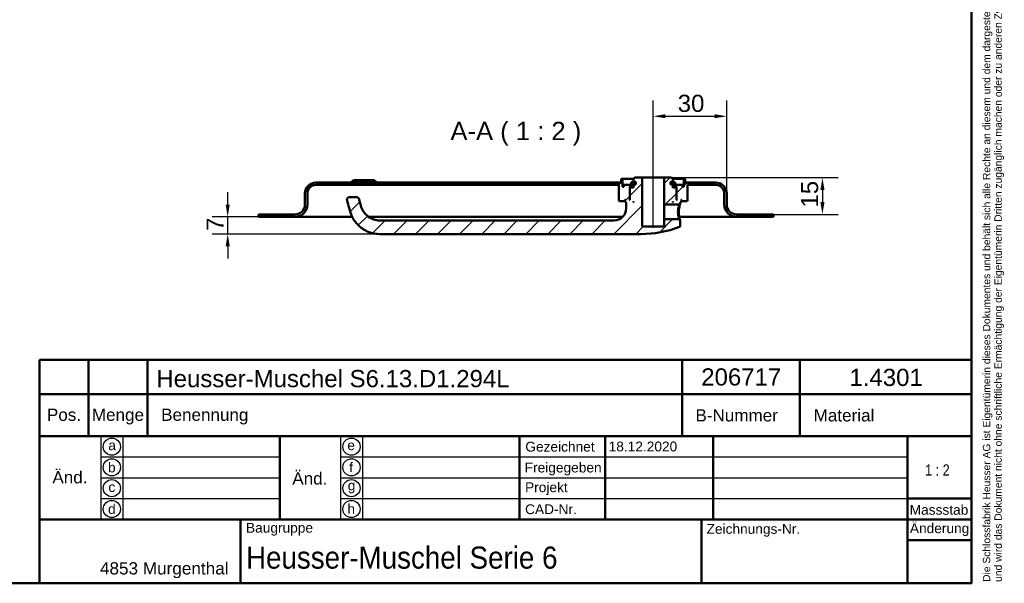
# Model space of a CAD drawing. Header units: millimetres. Extents: x 20 to 833, y 20 to 574.
# Tile 3 of 4: x 432 to 833, y 20 to 250. Entities that reach past the tile are written whole.
import ezdxf
from ezdxf.enums import TextEntityAlignment as Align

# ---------------------------------------------------------------- set-up
doc = ezdxf.new("R2010")
doc.units = ezdxf.units.MM
doc.header["$LTSCALE"] = 2
for name, color, linetype, lineweight in [('Bemaßungen(DIN)', 7, 'Continuous', 25), ('Mittellinie(DIN)', 7, 'Continuous', 25), ('Sichtbare Kanten(DIN)', 7, 'Continuous', 50), ('Skizziergeometrie(DIN)', 7, 'Continuous', 50), ('Skizzierlinie(DIN)', 7, 'Continuous', 25), ('Symbole(DIN)', 7, 'Continuous', 25)]:
    doc.layers.add(name, color=color, linetype=linetype, lineweight=lineweight)
doc.layers.add('Schraffur', color=179, linetype='Continuous', lineweight=9, true_color=0x1e1e47)
doc.styles.add('Aktuell-DIN', font='arial.ttf')
doc.styles.add('Aktuell-DINGroßer Text', font='arial.ttf')
doc.styles.add('STANDARD-DIN~0', font='arial.ttf')
doc.styles.add('Textstil10', font='arial.ttf')
doc.styles.add('Textstil41', font='arial.ttf', dxfattribs={"width": 0.8})
doc.styles.add('Textstil83', font='arial.ttf', dxfattribs={"width": 0.8})
doc.dimstyles.new('CAD-LAN', dxfattribs={"dimscale": 2, "dimtxt": 3.5, "dimasz": 2.5, "dimexe": 3.175, "dimexo": 0, "dimgap": 0.8, "dimtad": 1, "dimrnd": 1e-08, "dimtxsty": 'STANDARD-DIN~0', "dimcen": 0.09, "dimdle": 10, "dimclrd": 250, "dimclre": 250, "dimclrt": 250, "dimadec": 0, "dimazin": 2, "dimtfac": 1, "dimtmove": 0, "dimatfit": 3, "dimfxl": 1, "dimtolj": 1, "dimtzin": 0, "dimlwd": 25, "dimlwe": 25, "dimarcsym": 0})

# ---------------------------------------------------------------- blocks, each defined once
blk = doc.blocks.new('Ränder Standardrahmen')
at = {"layer": 'Skizziergeometrie(DIN)', "flags": 128}
blk.add_lwpolyline([(10, 10), (10, 287), (410, 287), (410, 10), (10, 10)], dxfattribs=at)
blk = doc.blocks.new('Schriftfelder Heusser')
at = {"layer": 'Skizziergeometrie(DIN)'}
for p, q in [((101, 229.92), (101, 236.92)), ((101, 236.92), (291, 236.92)), ((111, 229.92), (111, 236.92)), ((123, 229.92), (123, 236.92)), ((232, 229.92), (232, 236.92)), ((256, 229.92), (256, 236.92)), ((291, 236.92), (291, 229.92)), ((101, 191.42), (101, 229.92)), ((101, 229.92), (291, 229.92)), ((111, 229.92), (111, 221.42)), ((123, 229.92), (123, 221.42)), ((232, 229.92), (232, 221.42)), ((256, 229.92), (256, 221.42)), ((291, 229.92), (291, 191.42)), ((101, 221.42), (291, 221.42)), ((150, 221.42), (150, 204.42)), ((198.85, 221.42), (198.85, 204.42)), ((216.35, 221.42), (216.35, 204.42)), ((238.35, 221.42), (238.35, 204.42)), ((278, 221.42), (278, 191.42)), ((278, 208.67), (291, 208.67)), ((101, 204.42), (291, 204.42)), ((142, 204.42), (142, 191.42)), ((236, 204.42), (236, 191.42)), ((278, 200.17), (291, 200.17)), ((291, 191.42), (101, 191.42))]:
    blk.add_line(p, q, dxfattribs=at)
at = {"layer": 'Skizzierlinie(DIN)'}
for p, q in [((113.5, 221.42), (113.5, 204.42)), ((118, 221.42), (118, 204.42)), ((162.35, 221.42), (162.35, 204.42)), ((166.85, 221.42), (166.85, 204.42)), ((113.5, 217.17), (150, 217.17)), ((162.35, 217.17), (278, 217.17)), ((113.5, 212.92), (150, 212.92)), ((162.35, 212.92), (278, 212.92)), ((113.5, 208.67), (150, 208.67)), ((162.35, 208.67), (278, 208.67))]:
    blk.add_line(p, q, dxfattribs=at)
for centre in [(115.75, 219.25), (164.6, 219.25), (115.75, 215.04), (164.6, 215.04), (115.75, 210.79), (164.6, 210.79), (115.75, 206.54), (164.6, 206.54)]:
    blk.add_circle(centre, 1.75, dxfattribs=at)
at = {"layer": 'Symbole(DIN)', "color": 7, "insert": (293.33, 191.7), "char_height": 1.5, "width": 182.3003, "attachment_point": 1, "rotation": 90, "line_spacing_factor": 0.944221, "style": 'Aktuell-DIN'}
blk.add_mtext('\\fArial|b0|i0;\\H1.5000;Die Schlossfabrik Heusser AG ist Eigentümerin dieses Dokumentes und behält sich alle Rechte an diesem und dem dargestellten Gegenstand vor. Der Empfänger anerkennt diese Rechte\\Pund wird das Dokument nicht ohne schriftliche Ermächtigung der Eigentümerin Dritten zugänglich machen oder zu anderen Zwecken verwenden, zu dem es ihm übergeben worden ist.\\P ', dxfattribs=at)
at = {"layer": 'Symbole(DIN)', "color": 179, "true_color": 0x262659, "style": 'Aktuell-DIN'}
for s, insert, char_height, attachment_point in [('Pos.', (106, 227), 2.489, 2), ('Menge', (117, 227), 2.489, 2), ('Benennung', (125.81, 225.38), 2.489, 4), ('B-Nummer', (234.74, 225.62), 2.489, 4), ('Material', (265.02, 225.62), 2.489, 5), ('\\fArial|b0|i0;a', (115.81, 219.53), 2, 5), ('\\fArial|b0|i0;e', (164.54, 219.53), 2, 5), ('\\fArial|b0|i0;Gezeichnet', (200.05, 219.23), 2, 4), ('\\fArial|b0|i0;b', (115.75, 215), 2, 5), ('\\fArial|b0|i0;f', (164.55, 215.06), 2, 5), ('\\fArial|b0|i0;Freigegeben', (199.92, 216), 2, 1), ('\\fArial|b0|i0;c', (115.75, 211.01), 2, 5), ('\\fArial|b0|i0;g', (164.63, 211.05), 2, 5), ('\\fArial|b0|i0;Projekt', (200, 211.98), 2, 1), ('\\fArial|b0|i0;d', (115.76, 206.55), 2, 5), ('\\fArial|b0|i0;h', (164.55, 206.57), 2, 5), ('\\fArial|b0|i0;CAD-Nr.', (200, 207.5), 2, 1), ('\\fArial|b0|i0;\\H2.0000;Massstab', (284.39, 206.37), 2, 5), ('\\fArial|b0|i0;\\H2.0000;Baugruppe', (143.1, 203.73), 2, 1), ('\\fArial|b0|i0;Zeichnungs-Nr.', (237, 203.5), 2, 1), ('\\fArial|b0|i0;\\H2.5000;4853 Murgenthal', (113.33, 192.46), 2.5, 7)]:
    blk.add_mtext(s, dxfattribs=dict(at, insert=insert, char_height=char_height, attachment_point=attachment_point))
at = {"layer": 'Symbole(DIN)', "color": 179, "true_color": 0x262659, "attachment_point": 5, "style": 'Aktuell-DIN'}
for s, insert, char_height, width in [('Änd.', (107.21, 213), 2.489, 12.3494), ('Änd.', (156.12, 212.76), 2.489, 12.3494), ('\\fArial|b0|i0;Änderung', (284.51, 202.33), 2, 12.1143)]:
    blk.add_mtext(s, dxfattribs=dict(at, insert=insert, char_height=char_height, width=width))
at = {"layer": 'Symbole(DIN)', "color": 7, "insert": (143.1, 196.62), "char_height": 4.5, "width": 90.18, "attachment_point": 4, "style": 'Aktuell-DIN'}
blk.add_mtext('\\fArial|b0|i0;\\W0.90;\\H4.5000;Heusser-Muschel Serie 6', dxfattribs=at)
at = {"layer": 'Symbole(DIN)', "color": 179, "true_color": 0x262659, "style": 'Textstil10'}
blk.add_attdef('ERSTELLUNGSDATUM_001', (217.04, 218.29), '', height=2, dxfattribs=at)
at = {"layer": 'Symbole(DIN)', "color": 179, "true_color": 0x262659}
for tag, height, style, p in [('AUTOR', 2.49, 'Aktuell-DIN', (240.03, 219.26)), ('KONTROLLDATUM', 2, 'Textstil10', (217.42, 215.04)), ('KONTROLLIERT_VON', 2, 'Textstil10', (239.98, 215.05))]:
    blk.add_attdef(tag, text='', height=height, dxfattribs=dict(at, style=style)).set_placement(p, align=Align.MIDDLE_LEFT)
at = {"layer": 'Symbole(DIN)', "color": 7, "style": 'Textstil83', "width": 0.8}
blk.add_attdef('Anfänglicher_Ansichtsmaßstab_001', (281.57, 213.34), '', height=2.3, dxfattribs=at)
at = {"layer": 'Symbole(DIN)', "color": 179, "true_color": 0x262659, "style": 'Textstil10'}
blk.add_attdef('PROJEKT', text='', height=2, dxfattribs=at).set_placement((217.77, 209.72), align=Align.BOTTOM_LEFT)
at = {"layer": 'Symbole(DIN)', "color": 7, "style": 'Textstil41', "width": 0.8}
blk.add_attdef('STATUS', text='', height=5, dxfattribs=at).set_placement((284.53, 195.86), align=Align.MIDDLE_CENTER)
blk = doc.blocks.new('*D25')
at = {"layer": 'Bemaßungen(DIN)', "color": 250, "linetype": 'Continuous', "lineweight": 25, "true_color": 0x3f3f3f, "transparency": 16777216}
for p, q in [((690.25, 190.31), (690.25, 216.66)), ((720.25, 178.81), (720.25, 216.66)), ((695.25, 210.31), (715.25, 210.31))]:
    blk.add_line(p, q, dxfattribs=at)
at = {"layer": 'Bemaßungen(DIN)', "color": 250, "linetype": 'Continuous', "true_color": 0x3f3f3f, "transparency": 16777216}
for points in [[(695.25, 211.15), (695.25, 209.48), (690.25, 210.31)], [(715.25, 211.15), (715.25, 209.48), (720.25, 210.31)]]:
    blk.add_solid(points, dxfattribs=at)
at = {"layer": 'Defpoints', "color": 0, "linetype": 'Continuous', "transparency": 16777216}
for p in [(720.25, 210.31), (690.25, 190.31), (720.25, 178.81)]:
    blk.add_point(p, dxfattribs=at)
at = {"layer": 'Bemaßungen(DIN)', "color": 250, "linetype": 'Continuous', "lineweight": 25, "true_color": 0x3f3f3f, "transparency": 16777216, "insert": (700.25, 219.07), "char_height": 7, "attachment_point": 1, "style": 'STANDARD-DIN~0'}
blk.add_mtext('\\A1;30', dxfattribs=at)
blk = doc.blocks.new('*D26')
at = {"layer": 'Bemaßungen(DIN)', "color": 250, "linetype": 'Continuous', "lineweight": 25, "true_color": 0x3f3f3f, "transparency": 16777216}
for p, q in [((697.75, 185.31), (765.6, 185.31)), ((759.25, 180.31), (759.25, 175.31)), ((739.25, 170.31), (765.6, 170.31))]:
    blk.add_line(p, q, dxfattribs=at)
at = {"layer": 'Bemaßungen(DIN)', "color": 250, "linetype": 'Continuous', "true_color": 0x3f3f3f, "transparency": 16777216}
for points in [[(758.42, 180.31), (760.08, 180.31), (759.25, 185.31)], [(758.42, 175.31), (760.08, 175.31), (759.25, 170.31)]]:
    blk.add_solid(points, dxfattribs=at)
at = {"layer": 'Defpoints', "color": 0, "linetype": 'Continuous', "transparency": 16777216}
for p in [(697.75, 185.31), (739.25, 170.31), (759.25, 170.31)]:
    blk.add_point(p, dxfattribs=at)
at = {"layer": 'Bemaßungen(DIN)', "color": 250, "linetype": 'Continuous', "lineweight": 25, "true_color": 0x3f3f3f, "transparency": 16777216, "insert": (750.5, 173.1), "char_height": 7, "attachment_point": 1, "rotation": 90, "style": 'STANDARD-DIN~0'}
blk.add_mtext('\\A1;15', dxfattribs=at)
blk = doc.blocks.new('*D27')
at = {"layer": 'Bemaßungen(DIN)', "color": 250, "linetype": 'Continuous', "lineweight": 25, "true_color": 0x3f3f3f, "transparency": 16777216}
for p, q in [((516.75, 174.31), (516.75, 179.31)), ((529.25, 169.31), (510.4, 169.31)), ((516.75, 162.31), (516.75, 169.31)), ((578.75, 162.31), (510.4, 162.31)), ((516.75, 157.31), (516.75, 152.31))]:
    blk.add_line(p, q, dxfattribs=at)
at = {"layer": 'Bemaßungen(DIN)', "color": 250, "linetype": 'Continuous', "true_color": 0x3f3f3f, "transparency": 16777216}
for points in [[(515.92, 174.31), (517.58, 174.31), (516.75, 169.31)], [(515.92, 157.31), (517.58, 157.31), (516.75, 162.31)]]:
    blk.add_solid(points, dxfattribs=at)
at = {"layer": 'Defpoints', "color": 0, "linetype": 'Continuous', "transparency": 16777216}
for p in [(516.75, 169.31), (529.25, 169.31), (578.75, 162.31)]:
    blk.add_point(p, dxfattribs=at)
at = {"layer": 'Bemaßungen(DIN)', "color": 250, "linetype": 'Continuous', "lineweight": 25, "true_color": 0x3f3f3f, "transparency": 16777216, "insert": (508.15, 163.55), "char_height": 7, "attachment_point": 1, "rotation": 90, "style": 'STANDARD-DIN~0'}
blk.add_mtext('\\A1;7', dxfattribs=at)

msp = doc.modelspace()

# ---------------------------------------------------------------- hatches: boundary and pattern name
at = {"layer": 'Schraffur'}
h = msp.add_hatch(dxfattribs=at)
h.set_pattern_fill('ANSI31', color=256, scale=50.8, style=0)
h.set_pattern_definition([(45, (0, 0), (-4.49013, 4.49013), [])])
edge = h.paths.add_edge_path()
edge.add_spline(control_points=[(700.877, 174.314), (700.938, 174.374), (701, 174.434), (701.124, 174.554), (701.187, 174.614), (701.249, 174.674)], knot_values=[-0.0518077, -0.0518077, -0.0518077, -0.0518077, -0.0259867, -0.0259867, 0, 0, 0, 0], degree=3, periodic=0)
edge.add_line((701.249, 174.674), (701.249, 175.314))
edge.add_line((701.249, 175.314), (701.549, 175.314))
edge.add_line((701.549, 175.314), (701.749, 175.514))
edge.add_line((701.749, 175.514), (701.749, 176.114))
edge.add_line((701.749, 176.114), (701.549, 176.314))
edge.add_line((701.549, 176.314), (701.849, 176.314))
edge.add_line((701.849, 176.314), (701.849, 175.814))
edge.add_line((701.849, 175.814), (701.949, 175.714))
edge.add_line((701.949, 175.714), (704.049, 175.714))
edge.add_line((704.049, 175.714), (704.249, 175.914))
edge.add_line((704.249, 175.914), (704.249, 182.314))
edge.add_line((704.249, 182.314), (715.749, 182.314))
edge.add_ellipse((715.749, 178.814), major_axis=(0, 3.5), ratio=1, start_angle=270, end_angle=360, ccw=False)
edge.add_line((719.249, 178.814), (719.249, 174.314))
edge.add_ellipse((724.249, 174.314), major_axis=(-5, 0), ratio=1, start_angle=0, end_angle=90)
edge.add_line((724.249, 169.314), (739.249, 169.314))
edge.add_line((739.249, 169.314), (739.249, 170.314))
edge.add_line((739.249, 170.314), (724.249, 170.314))
edge.add_ellipse((724.249, 174.314), major_axis=(0, -4), ratio=1, start_angle=270, end_angle=360, ccw=False)
edge.add_line((720.249, 174.314), (720.249, 178.814))
edge.add_ellipse((715.749, 178.814), major_axis=(4.5, 0), ratio=1, start_angle=0, end_angle=90)
edge.add_line((715.749, 183.314), (703.249, 183.314))
edge.add_line((703.249, 183.314), (703.249, 184.814))
edge.add_line((703.249, 184.814), (702.749, 184.814))
edge.add_line((702.749, 184.814), (702.749, 181.514))
edge.add_line((702.749, 181.514), (702.249, 181.514))
edge.add_line((702.249, 181.514), (702.249, 182.314))
edge.add_line((702.249, 182.314), (699.249, 182.314))
edge.add_line((699.249, 182.314), (699.249, 181.514))
edge.add_line((699.249, 181.514), (699.999, 181.514))
edge.add_line((699.999, 181.514), (699.799, 181.314))
edge.add_line((699.799, 181.314), (699.799, 176.514))
edge.add_line((699.799, 176.514), (699.999, 176.314))
edge.add_line((699.999, 176.314), (699.749, 176.314))
edge.add_line((699.749, 176.314), (699.749, 181.114))
edge.add_line((699.749, 181.114), (699.549, 181.314))
edge.add_line((699.549, 181.314), (698.449, 181.314))
edge.add_line((698.449, 181.314), (698.249, 181.114))
edge.add_line((698.249, 181.114), (698.249, 182.514))
edge.add_line((698.249, 182.514), (699.266, 182.514))
edge.add_line((699.266, 182.514), (699.266, 183.414))
edge.add_line((699.266, 183.414), (697.764, 183.414))
edge.add_line((697.764, 183.414), (697.764, 182.514))
edge.add_line((697.764, 182.514), (697.349, 182.514))
edge.add_line((697.349, 182.514), (697.349, 183.614))
edge.add_line((697.349, 183.614), (698.249, 183.614))
edge.add_line((698.249, 183.614), (698.249, 184.814))
edge.add_line((698.249, 184.814), (697.749, 185.314))
edge.add_line((697.749, 185.314), (694.749, 185.314))
edge.add_line((694.749, 185.314), (694.749, 174.314))
edge.add_line((694.749, 174.314), (700.877, 174.314))
h.paths.add_polyline_path([(698.449, 175.314), (698.249, 175.314), (698.249, 175.514)], flags=0)
edge = h.paths.add_edge_path()
edge.add_spline(control_points=[(701.249, 167.953), (701.188, 168.013), (701.125, 168.073), (701.001, 168.194), (700.94, 168.253), (700.878, 168.314)], knot_values=[-0.0519752, -0.0519752, -0.0519752, -0.0519752, -0.0259876, -0.0259876, -0.0001734, -0.0001734, -0.0001734, -0.0001734], degree=3, periodic=0)
edge.add_line((700.878, 168.314), (694.749, 168.314))
edge.add_line((694.749, 168.314), (694.749, 165.314))
edge.add_line((694.749, 165.314), (685.749, 165.314))
edge.add_line((685.749, 165.314), (685.749, 185.314))
edge.add_line((685.749, 185.314), (682.749, 185.314))
edge.add_line((682.749, 185.314), (682.249, 184.814))
edge.add_line((682.249, 184.814), (682.249, 183.614))
edge.add_line((682.249, 183.614), (683.149, 183.614))
edge.add_line((683.149, 183.614), (683.149, 182.514))
edge.add_line((683.149, 182.514), (682.735, 182.514))
edge.add_line((682.735, 182.514), (682.735, 183.414))
edge.add_line((682.735, 183.414), (681.233, 183.414))
edge.add_line((681.233, 183.414), (681.233, 182.514))
edge.add_line((681.233, 182.514), (682.249, 182.514))
edge.add_line((682.249, 182.514), (682.249, 181.114))
edge.add_line((682.249, 181.114), (682.049, 181.314))
edge.add_line((682.049, 181.314), (680.949, 181.314))
edge.add_line((680.949, 181.314), (680.749, 181.114))
edge.add_line((680.749, 181.114), (680.749, 176.314))
edge.add_line((680.749, 176.314), (680.499, 176.314))
edge.add_line((680.499, 176.314), (680.699, 176.514))
edge.add_line((680.699, 176.514), (680.699, 181.314))
edge.add_line((680.699, 181.314), (680.499, 181.514))
edge.add_line((680.499, 181.514), (681.249, 181.514))
edge.add_line((681.249, 181.514), (681.249, 182.314))
edge.add_line((681.249, 182.314), (678.249, 182.314))
edge.add_line((678.249, 182.314), (678.249, 181.514))
edge.add_line((678.249, 181.514), (677.749, 181.514))
edge.add_line((677.749, 181.514), (677.749, 184.814))
edge.add_line((677.749, 184.814), (677.249, 184.814))
edge.add_line((677.249, 184.814), (677.249, 183.314))
edge.add_line((677.249, 183.314), (552.749, 183.314))
edge.add_ellipse((552.749, 178.814), major_axis=(0, 4.5), ratio=1, start_angle=0, end_angle=90)
edge.add_line((548.249, 178.814), (548.249, 174.314))
edge.add_ellipse((544.249, 174.314), major_axis=(4, 0), ratio=1, start_angle=270, end_angle=360, ccw=False)
edge.add_line((544.249, 170.314), (529.249, 170.314))
edge.add_line((529.249, 170.314), (529.249, 169.314))
edge.add_line((529.249, 169.314), (544.249, 169.314))
edge.add_ellipse((544.249, 174.314), major_axis=(0, -5), ratio=1, start_angle=0, end_angle=90)
edge.add_line((549.249, 174.314), (549.249, 178.814))
edge.add_ellipse((552.749, 178.814), major_axis=(-3.5, 0), ratio=1, start_angle=270, end_angle=360, ccw=False)
edge.add_line((552.749, 182.314), (676.249, 182.314))
edge.add_line((676.249, 182.314), (676.249, 175.914))
edge.add_line((676.249, 175.914), (676.449, 175.714))
edge.add_line((676.449, 175.714), (678.549, 175.714))
edge.add_line((678.549, 175.714), (678.649, 175.814))
edge.add_line((678.649, 175.814), (678.649, 176.314))
edge.add_line((678.649, 176.314), (678.949, 176.314))
edge.add_line((678.949, 176.314), (678.749, 176.114))
edge.add_line((678.749, 176.114), (678.749, 175.514))
edge.add_line((678.749, 175.514), (678.949, 175.314))
edge.add_line((678.949, 175.314), (679.249, 175.314))
edge.add_line((679.249, 175.314), (679.249, 172.814))
edge.add_ellipse((674.249, 172.814), major_axis=(5, 0), ratio=1, start_angle=270, end_angle=360, ccw=False)
edge.add_line((674.249, 167.814), (578.749, 167.814))
edge.add_spline(control_points=[(578.749, 167.814), (577.937, 167.814), (577.123, 167.951), (575.798, 168.385), (575.013, 168.705), (573.315, 169.93), (572.581, 170.711), (571.125, 173.023), (570.801, 174.537), (570.33, 176.542)], knot_values=[-1.922427, -1.922427, -1.922427, -1.922427, -1.3852973, -1.3852973, -1.0019081, -1.0019081, -0.6180262, -0.6180262, 0, 0, 0, 0], degree=3, periodic=0)
edge.add_ellipse((569.356, 176.314), major_axis=(0.974, 0.229), ratio=1, start_angle=0, end_angle=76.78481)
edge.add_line((569.356, 177.314), (566.356, 177.314))
edge.add_ellipse((566.356, 176.314), major_axis=(0, 1), ratio=1, start_angle=0, end_angle=106)
edge.add_spline(control_points=[(565.395, 176.038), (565.689, 175.012), (565.984, 173.987), (566.784, 171.186), (566.934, 170.64), (567.897, 168.392), (568.857, 167.007), (570.871, 165.043), (572.178, 163.979), (575.56, 162.624), (577.155, 162.314), (578.749, 162.314)], knot_values=[-2.6317907, -2.6317907, -2.6317907, -2.6317907, -2.3888549, -2.3888549, -1.968737, -1.968737, -1.0929107, -1.0929107, -0.4782005, -0.4782005, 0, 0, 0, 0], degree=3, periodic=0)
edge.add_line((578.749, 162.314), (685.249, 162.314))
edge.add_ellipse((685.249, 206.48), major_axis=(0, -44.167), ratio=1, start_angle=0, end_angle=20.78806)
edge.add_spline(control_points=[(700.925, 165.189), (700.959, 165.201), (700.992, 165.218), (701.052, 165.258), (701.081, 165.281), (701.162, 165.364), (701.193, 165.423), (701.235, 165.53), (701.247, 165.593), (701.249, 165.655)], knot_values=[-0.0486176, -0.0486176, -0.0486176, -0.0486176, -0.0414906, -0.0414906, -0.0343673, -0.0343673, -0.0188267, -0.0188267, -0.0000001, -0.0000001, -0.0000001, -0.0000001], degree=3, periodic=0)
edge.add_line((701.249, 165.655), (701.249, 167.953))
h.paths.add_polyline_path([(682.249, 175.314), (682.049, 175.314), (682.249, 175.514)], flags=0)

# ---------------------------------------------------------------- linework, layer by layer
at = {"layer": 'Mittellinie(DIN)', "linetype": 'Continuous'}
msp.add_line((690.249, 164.814), (690.249, 190.314), dxfattribs=at)
at = {"layer": 'Sichtbare Kanten(DIN)'}
for p, q in [((677.749, 184.814), (677.249, 184.814)), ((677.249, 184.814), (677.249, 183.314)), ((677.749, 181.514), (677.749, 184.814)), ((677.749, 184.814), (682.249, 184.814)), ((682.749, 185.314), (682.249, 184.814)), ((682.249, 184.814), (682.249, 183.614)), ((685.749, 185.314), (682.749, 185.314)), ((685.749, 165.314), (685.749, 185.314)), ((694.749, 185.314), (685.749, 185.314)), ((697.749, 185.314), (694.749, 185.314)), ((694.749, 185.314), (694.749, 174.314)), ((698.249, 184.814), (697.749, 185.314)), ((698.249, 183.614), (698.249, 184.814)), ((698.249, 184.814), (702.749, 184.814)), ((703.249, 184.814), (702.749, 184.814)), ((702.749, 184.814), (702.749, 181.514)), ((703.249, 183.314), (703.249, 184.814)), ((677.249, 183.314), (552.749, 183.314)), ((552.749, 182.314), (676.249, 182.314)), ((567.999, 184.314), (566.999, 183.314)), ((567.999, 184.314), (576.499, 184.314)), ((576.499, 184.314), (577.499, 183.314)), ((676.249, 182.314), (676.249, 175.914)), ((678.249, 181.514), (677.749, 181.514)), ((681.249, 182.314), (678.249, 182.314)), ((678.249, 182.314), (678.249, 181.514)), ((680.699, 181.314), (680.499, 181.514)), ((680.499, 181.514), (681.249, 181.514)), ((680.699, 176.514), (680.699, 181.314)), ((680.699, 181.314), (680.949, 181.314)), ((680.949, 181.314), (680.749, 181.114)), ((680.749, 181.114), (680.749, 176.314)), ((682.049, 181.314), (680.949, 181.314)), ((682.735, 183.414), (681.233, 183.414)), ((681.233, 183.414), (681.233, 182.514)), ((681.233, 182.514), (682.249, 182.514)), ((681.249, 181.514), (681.249, 182.314)), ((681.249, 182.314), (682.249, 182.314)), ((682.249, 181.514), (681.249, 181.514)), ((682.249, 181.114), (682.049, 181.314)), ((682.249, 181.314), (682.049, 181.314)), ((682.249, 183.614), (683.149, 183.614)), ((682.249, 182.514), (682.249, 181.114)), ((682.735, 182.514), (682.735, 183.414)), ((683.149, 183.414), (682.735, 183.414)), ((683.149, 182.514), (682.735, 182.514)), ((683.149, 183.614), (683.149, 182.514)), ((697.349, 182.514), (697.349, 183.614)), ((697.349, 183.614), (698.249, 183.614)), ((697.764, 183.414), (697.349, 183.414)), ((697.764, 182.514), (697.349, 182.514)), ((699.266, 183.414), (697.764, 183.414)), ((697.764, 183.414), (697.764, 182.514)), ((698.249, 181.114), (698.249, 182.514)), ((698.249, 182.514), (699.266, 182.514)), ((698.249, 182.314), (699.249, 182.314)), ((699.249, 181.514), (698.249, 181.514)), ((698.449, 181.314), (698.249, 181.114)), ((698.449, 181.314), (698.249, 181.314)), ((699.549, 181.314), (698.449, 181.314)), ((702.249, 182.314), (699.249, 182.314)), ((699.249, 182.314), (699.249, 181.514)), ((699.249, 181.514), (699.999, 181.514)), ((699.266, 182.514), (699.266, 183.414)), ((699.749, 181.114), (699.549, 181.314)), ((699.549, 181.314), (699.799, 181.314)), ((699.749, 176.314), (699.749, 181.114)), ((699.999, 181.514), (699.799, 181.314)), ((699.799, 181.314), (699.799, 176.514)), ((702.249, 181.514), (702.249, 182.314)), ((702.749, 181.514), (702.249, 181.514)), ((715.749, 183.314), (703.249, 183.314)), ((704.249, 175.914), (704.249, 182.314)), ((704.249, 182.314), (715.749, 182.314)), ((548.249, 178.814), (548.249, 174.314)), ((549.249, 174.314), (549.249, 178.814)), ((569.356, 177.314), (566.356, 177.314)), ((719.249, 178.814), (719.249, 174.314)), ((720.249, 174.314), (720.249, 178.814)), ((676.249, 175.914), (676.449, 175.714)), ((676.449, 175.714), (678.549, 175.714)), ((678.549, 175.714), (678.649, 175.814)), ((678.549, 175.714), (678.749, 175.714)), ((678.649, 175.814), (678.649, 176.314)), ((678.649, 176.314), (678.949, 176.314)), ((678.749, 175.814), (678.649, 175.814)), ((678.949, 176.314), (678.749, 176.114)), ((678.749, 176.114), (678.749, 175.514)), ((678.749, 175.514), (678.949, 175.314)), ((678.949, 175.314), (679.249, 175.314)), ((679.249, 175.314), (679.249, 172.814)), ((680.499, 176.314), (680.699, 176.514)), ((680.749, 176.314), (680.499, 176.314)), ((680.749, 176.514), (680.699, 176.514)), ((682.049, 175.314), (682.249, 175.514)), ((682.249, 175.314), (682.049, 175.314)), ((682.249, 175.514), (682.249, 175.314)), ((694.749, 174.314), (700.877, 174.314)), ((694.749, 168.314), (694.749, 174.314)), ((698.249, 175.314), (698.249, 175.514)), ((698.249, 175.514), (698.449, 175.314)), ((698.449, 175.314), (698.249, 175.314)), ((699.799, 176.514), (699.749, 176.514)), ((699.999, 176.314), (699.749, 176.314)), ((699.799, 176.514), (699.999, 176.314)), ((700.877, 174.314), (701.249, 174.674)), ((701.249, 174.674), (701.249, 175.314)), ((701.249, 175.314), (701.549, 175.314)), ((701.749, 176.114), (701.549, 176.314)), ((701.549, 176.314), (701.849, 176.314)), ((701.549, 175.314), (701.749, 175.514)), ((701.749, 175.514), (701.749, 176.114)), ((701.849, 175.814), (701.749, 175.814)), ((701.749, 175.714), (701.949, 175.714)), ((701.849, 176.314), (701.849, 175.814)), ((701.849, 175.814), (701.949, 175.714)), ((701.949, 175.714), (704.049, 175.714)), ((704.049, 175.714), (704.249, 175.914)), ((544.249, 170.314), (529.249, 170.314)), ((529.249, 170.314), (529.249, 169.314)), ((529.249, 169.314), (544.249, 169.314)), ((544.249, 169.314), (559.249, 169.314)), ((567.522, 169.314), (559.249, 169.314)), ((677.82, 169.314), (574.169, 169.314)), ((700.577, 169.314), (700.577, 169.314)), ((709.249, 169.314), (700.888, 169.314)), ((709.249, 169.314), (724.249, 169.314)), ((739.249, 170.314), (724.249, 170.314)), ((724.249, 169.314), (739.249, 169.314)), ((739.249, 169.314), (739.249, 170.314)), ((674.249, 167.814), (578.749, 167.814)), ((694.749, 165.314), (685.749, 165.314)), ((700.878, 168.314), (694.749, 168.314)), ((694.749, 168.314), (694.749, 165.314)), ((701.25, 167.953), (700.878, 168.313)), ((701.249, 165.655), (701.249, 167.953)), ((578.749, 162.314), (685.249, 162.314))]:
    msp.add_line(p, q, dxfattribs=at)
for centre, radius, start, end in [((552.749, 178.814), 4.5, 90, 180), ((552.749, 178.814), 3.5, 90, 180), ((715.749, 178.814), 4.5, 0, 90), ((715.749, 178.814), 3.5, 0, 90), ((566.356, 176.314), 1, 90, 196), ((569.356, 176.314), 1, 13.21519, 90), ((544.249, 174.314), 4, 270, 0), ((544.249, 174.314), 5, 270, 0), ((674.249, 172.814), 5, 270, 0), ((724.249, 174.314), 5, 180, 270), ((724.249, 174.314), 4, 180, 270), ((685.249, 206.48), 44.167, 270, 290.78806)]:
    msp.add_arc(centre, radius, start, end, dxfattribs=at)
for points, knots in [([(565.395, 176.038), (565.689, 175.012), (565.984, 173.987), (566.784, 171.186), (566.934, 170.64), (567.897, 168.392), (568.857, 167.007), (570.871, 165.043), (572.178, 163.979), (575.56, 162.624), (577.155, 162.314), (578.749, 162.314)], [-2.6317907, -2.6317907, -2.6317907, -2.6317907, -2.3888549, -2.3888549, -1.968737, -1.968737, -1.0929107, -1.0929107, -0.4782005, -0.4782005, 0, 0, 0, 0]), ([(578.749, 167.814), (577.937, 167.814), (577.123, 167.951), (575.798, 168.385), (575.013, 168.705), (573.315, 169.93), (572.581, 170.711), (571.125, 173.023), (570.801, 174.537), (570.33, 176.542)], [-1.922427, -1.922427, -1.922427, -1.922427, -1.3852973, -1.3852973, -1.0019081, -1.0019081, -0.6180262, -0.6180262, 0, 0, 0, 0]), ([(700.877, 174.314), (700.877, 174.314), (700.869, 174.288), (700.851, 174.237), (700.782, 174.036), (700.568, 173.426), (700.439, 172.621), (700.375, 172.218), (700.332, 171.766), (700.332, 171.314), (700.331, 170.862), (700.374, 170.411), (700.438, 170.007), (700.566, 169.201), (700.781, 168.592), (700.852, 168.39), (700.87, 168.339), (700.878, 168.314), (700.878, 168.314)], [2.6438711, 2.6438711, 2.6438711, 2.6438711, 2.7193751, 2.7193751, 2.7193751, 3.0215279, 3.0215279, 3.0215279, 3.1726043, 3.1726043, 3.1726043, 3.3236807, 3.3236807, 3.3236807, 3.6258335, 3.6258335, 3.6258335, 3.7015616, 3.7015616, 3.7015616, 3.7015616]), ([(701.25, 167.953), (701.25, 167.953), (701.206, 168.093), (700.816, 169.289), (700.64, 171.314), (700.818, 173.341), (701.205, 174.534), (701.249, 174.674), (701.249, 174.674)], [-1.5862902, -1.5862902, -1.5862902, -1.5862902, -1.510764, -1.2086112, -1.0575348, -0.9064584, -0.6043056, -0.5287966, -0.5287966, -0.5287966, -0.5287966]), ([(700.925, 165.188), (700.959, 165.201), (700.992, 165.218), (701.052, 165.258), (701.081, 165.281), (701.162, 165.364), (701.193, 165.423), (701.235, 165.53), (701.247, 165.593), (701.247, 165.655)], [-0.048617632, -0.048617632, -0.048617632, -0.048617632, -0.041490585, -0.041490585, -0.034367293, -0.034367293, -0.018826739, -0.018826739, -0.000000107, -0.000000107, -0.000000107, -0.000000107])]:
    msp.add_open_spline(points, degree=3, knots=knots, dxfattribs=at)

# ---------------------------------------------------------------- block references
at = {"xscale": 2, "yscale": 2, "zscale": 2}
msp.add_blockref('Ränder Standardrahmen', (0, 0), dxfattribs=at)
msp.add_blockref('Schriftfelder Heusser', (238, -362.833), dxfattribs=at).add_auto_attribs({'ERSTELLUNGSDATUM_001': '18.12.2020', 'Anfänglicher_Ansichtsmaßstab_001': '1 : 2'})

# ---------------------------------------------------------------- texts
at = {"layer": 'Symbole(DIN)', "color": 7, "insert": (607.577, 198.314), "char_height": 7.4676, "attachment_point": 7, "style": 'Aktuell-DINGroßer Text'}
msp.add_mtext('A-A ( 1 : 2 )', dxfattribs=at)
at = {"layer": 'Symbole(DIN)', "color": 7, "char_height": 7, "attachment_point": 1, "style": 'Aktuell-DIN'}
for s, insert, width in [('{\\fArial|b0|i0;\\H7.0000;Heusser-Muschel S6.13.D1.294L}', (487.659, 106.906), 144.02821), ('{\\fArial|b0|i0;\\H7.0000;206717}', (709.83, 107.58), 32.62043), ('{\\fArial|b0|i0;\\H7.0000;1.4301}', (770.274, 107.401), 29.89939)]:
    msp.add_mtext(s, dxfattribs=dict(at, insert=insert, width=width))

# ---------------------------------------------------------------- dimensions: what is measured, and where the dimension line sits
at = {"layer": 'Bemaßungen(DIN)', "color": 250, "linetype": 'Continuous', "lineweight": 25, "true_color": 0x3f3f3f}
for base, p1, p2, angle, override, picture, middle in [((720.249, 210.314), (690.249, 190.314), (720.249, 178.814), 180, {"dimgap": 0.8, "dimdec": 2, "dimtol": 0, "dimlim": 0, "dimtp": 0, "dimtm": 0, "dimtdec": 2, "dimtofl": 0, "dimatfit": 1}, '*D25', (705.249, 210.314)), ((759.249, 170.314), (697.749, 185.314), (739.249, 170.314), 90, {"dimgap": 0.8, "dimdec": 2, "dimtol": 0, "dimlim": 0, "dimtp": 0, "dimtm": 0, "dimtdec": 2, "dimtofl": 0, "dimatfit": 1}, '*D26', (759.249, 177.814)), ((516.749, 169.314), (578.749, 162.314), (529.249, 169.314), 90, {"dimgap": 0.8, "dimdec": 2, "dimtol": 0, "dimlim": 0, "dimtp": 0, "dimtm": 0, "dimtdec": 2, "dimtofl": 1, "dimatfit": 1}, '*D27', (516.749, 165.814))]:
    dim = msp.add_linear_dim(base=base, p1=p1, p2=p2, angle=angle, dimstyle='CAD-LAN', override=override, dxfattribs=at)
    dim.commit()
    dim.dimension.update_dxf_attribs({"geometry": picture, "text_midpoint": middle, "dimtype": 160})

doc.saveas('drawing.dxf')
